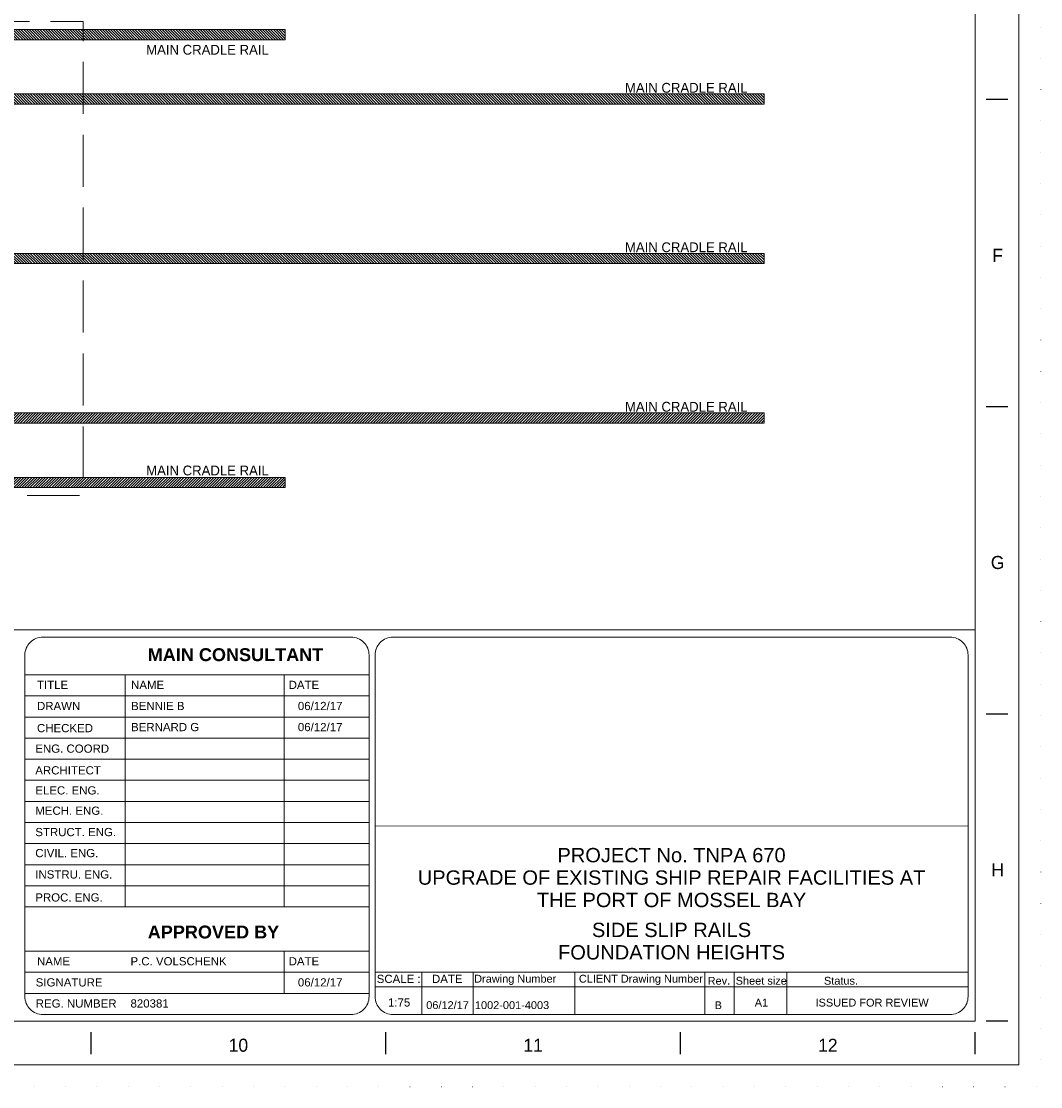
# Model space of a CAD drawing. Header units: millimetres. Extents: x 39621 to 102696, y -761809 to -717259.
# Tile 3 of 7: x 85165 to 102696, y -761809 to -743476. Entities that reach past the tile are written whole.
import ezdxf

# ---------------------------------------------------------------- set-up
doc = ezdxf.new("R2010")
doc.units = ezdxf.units.MM
doc.header["$MEASUREMENT"] = 0
for name, pattern in [('DGN Style 1', [538.500371, 0.896007, -537.604364]), ('DGN Style 3', [1254.410182, 896.007273, -358.402909]), ('DGN Style 6', [1704.205833, 0.896007, -358.402909, 627.205091, -358.402909, 0.896007, -358.402909])]:
    doc.linetypes.add(name, pattern=pattern)
doc.layers.add('01 Title Block', color=7, linetype='Continuous', lineweight=0)
doc.styles.get("Standard").update_dxf_attribs({"font": 'arial.ttf'})
doc.styles.add('Style-ENGINEERING', font='ENGINEERING.shx')
doc.styles.add('Swiss1', font='swiss.ttf', dxfattribs={"height": 1})
doc.styles.add('Swiss4', font='swiss.ttf', dxfattribs={"height": 4})

# ---------------------------------------------------------------- blocks, each defined once
blk = doc.blocks.new('*U92')
for p, q in [((202.7, -2.47), (202.7, 2.53)), ((270.29, -2.47), (270.29, 2.53)), ((337.87, -2.47), (337.87, 2.53)), ((405.45, -2.47), (405.45, 2.53))]:
    blk.add_line(p, q)
at = {"char_height": 3, "attachment_point": 5, "line_spacing_factor": 1.2, "style": 'Style-ENGINEERING'}
for s, insert in [('10', (236.49, -0.47)), ('11', (304.08, -0.47)), ('12', (371.66, -0.47))]:
    blk.add_mtext(s, dxfattribs=dict(at, insert=insert))
blk = doc.blocks.new('*U91')
for p, q in [((412.95, -70.47), (407.95, -70.47)), ((412.95, -140.97), (407.95, -140.97)), ((412.95, -211.47), (407.95, -211.47)), ((412.95, -281.97), (407.95, -281.97))]:
    blk.add_line(p, q)
at = {"color": 7, "linetype": 'Continuous', "lineweight": 0, "flags": 128}
blk.add_lwpolyline([(-415.55, 292.03), (415.45, 292.03), (415.45, -291.97), (-415.55, -291.97), (-415.55, 292.03)], close=True, dxfattribs=at)
at = {"color": 7, "linetype": 'Continuous', "lineweight": 13, "flags": 128}
blk.add_lwpolyline([(-405.55, 282.03), (405.45, 282.03), (405.45, -281.97), (-405.55, -281.97), (-405.55, 282.03)], close=True, dxfattribs=at)
blk.add_blockref('*U92', (0, -287))
at = {"char_height": 3, "attachment_point": 5, "line_spacing_factor": 1.2, "style": 'Style-ENGINEERING'}
for s, insert in [('F', (410.58, -106.22)), ('G', (410.58, -176.72)), ('H', (410.58, -247.22))]:
    blk.add_mtext(s, dxfattribs=dict(at, insert=insert))
blk = doc.blocks.new('*U53')
at = {"linetype": 'DGN Style 6', "lineweight": 0}
h = blk.add_hatch(dxfattribs=at)
h.set_pattern_fill('HATCH', color=5, style=0, pattern_type=2)
h.set_pattern_definition([(135, (18355.187, -3938.622), (-23.334524, -23.334524), [])])
h.paths.add_polyline_path([(18546.8, -4083.7), (-26985.8, -4083.7), (-26985.8, -4258.7), (18546.8, -4258.7)])
h = blk.add_hatch(dxfattribs=at)
h.set_pattern_fill('HATCH', color=5, style=0, pattern_type=2)
h.set_pattern_definition([(135, (26588.994, -5047.848), (-23.334524, -23.334524), [])])
h.paths.add_polyline_path([(26780.6, -5192.9), (-26985.8, -5192.9), (-26985.8, -5367.9), (26780.6, -5367.9)])
h = blk.add_hatch(dxfattribs=at)
h.set_pattern_fill('HATCH', color=5, style=0, pattern_type=2)
h.set_pattern_definition([(135, (26588.994, -7792.107), (-23.334524, -23.334524), [])])
h.paths.add_polyline_path([(26780.6, -7937.1), (-26985.8, -7937.1), (-26985.8, -8112.1), (26780.6, -8112.1)])
h = blk.add_hatch(dxfattribs=at)
h.set_pattern_fill('HATCH', color=5, style=0, pattern_type=2)
h.set_pattern_definition([(225, (26588.994, -11001.43), (-23.334524, 23.334524), [])])
h.paths.add_polyline_path([(26780.6, -10856.4), (-26985.8, -10856.4), (-26985.8, -10681.4), (26780.6, -10681.4)])
h = blk.add_hatch(dxfattribs=at)
h.set_pattern_fill('HATCH', color=5, style=0, pattern_type=2)
h.set_pattern_definition([(225, (18355.187, -12110.655), (-23.334524, 23.334524), [])])
h.paths.add_polyline_path([(18546.8, -11965.6), (-26985.8, -11965.6), (-26985.8, -11790.6), (18546.8, -11790.6)])
at = {"color": 7, "lineweight": 13}
blk.add_line((-30412.5, -14415.4), (30412.5, -14415.4), dxfattribs=at)
at = {"color": 7, "linetype": 'DGN Style 1', "lineweight": 0, "flags": 128}
blk.add_lwpolyline([(-31537.5, 22275), (31537.5, 22275), (31537.5, -22275), (-31537.5, -22275), (-31537.5, 22275)], close=True, dxfattribs=at)
at = {"color": 7, "linetype": 'DGN Style 3', "lineweight": 0, "flags": 128}
blk.add_lwpolyline([(-26886.6, -3944.6), (15068.2, -3944.6), (15068.2, -12104.6), (-26886.6, -12104.6), (-26886.6, -3944.6)], close=True, dxfattribs=at)
at = {"color": 5, "linetype": 'Continuous', "lineweight": 0, "flags": 128}
for points in [[(18546.8, -4083.7), (-26985.8, -4083.7), (-26985.8, -4258.7), (18546.8, -4258.7), (18546.8, -4083.7)], [(26780.6, -5192.9), (-26985.8, -5192.9), (-26985.8, -5367.9), (26780.6, -5367.9), (26780.6, -5192.9)], [(26780.6, -7937.1), (-26985.8, -7937.1), (-26985.8, -8112.1), (26780.6, -8112.1), (26780.6, -7937.1)], [(26780.6, -10856.4), (-26985.8, -10856.4), (-26985.8, -10681.4), (26780.6, -10681.4), (26780.6, -10856.4)], [(18546.8, -11965.6), (-26985.8, -11965.6), (-26985.8, -11790.6), (18546.8, -11790.6), (18546.8, -11965.6)]]:
    blk.add_lwpolyline(points, close=True, dxfattribs=at)
at = {"layer": '01 Title Block', "color": 7, "linetype": 'Continuous', "lineweight": 0}
for p, q in [((20090.2, -20723.9), (20090.2, -14847.8)), ((30288.9, -14847.8), (30288.9, -20723.9)), ((14069.1, -15187.8), (19987.9, -15187.8)), ((15794, -15187.8), (15794, -19180.5)), ((18527.1, -15187.8), (18527.1, -19180.5)), ((14069.1, -15550.8), (19987.9, -15550.8)), ((14069.1, -15913.7), (19987.9, -15913.7)), ((14069.1, -16276.7), (19987.9, -16276.7)), ((14069.1, -16639.7), (19987.9, -16639.7)), ((14069.1, -17002.7), (19987.9, -17002.7)), ((14069.1, -17365.6), (19987.9, -17365.6)), ((14069.1, -17728.6), (19987.9, -17728.6)), ((20090.2, -17785.8), (30288.9, -17792.7)), ((14069.1, -18091.6), (19987.9, -18091.6)), ((14069.1, -18454.6), (19987.9, -18454.6)), ((14069.1, -18817.5), (19987.9, -18817.5)), ((14069.1, -19180.5), (19987.9, -19180.5)), ((14069.1, -19943.8), (19987.9, -19943.8)), ((18527.1, -19943.8), (18527.1, -20669.8)), ((14069.1, -20306.8), (19987.9, -20306.8)), ((20090.2, -20306.8), (30288.9, -20306.8)), ((20897.5, -20306.8), (20897.5, -21032.7)), ((21776.1, -20306.8), (21776.1, -21032.7)), ((23525.7, -20306.8), (23525.7, -21032.7)), ((25763.8, -20306.8), (25763.8, -21032.7)), ((26267, -20306.8), (26267, -21032.7)), ((27172.6, -20306.8), (27172.6, -21032.7)), ((14069.1, -20669.8), (19987.9, -20669.8)), ((20090.2, -20558.4), (30288.9, -20558.4))]:
    blk.add_line(p, q, dxfattribs=at)
at = {"layer": '01 Title Block', "color": 7, "linetype": 'Continuous', "lineweight": 0, "flags": 128}
for points in [[(14378, -14538.9), (19679.1, -14538.9, -0.4142136), (19987.9, -14847.8), (19987.9, -20723.9, -0.4142136), (19679.1, -21032.7), (14378, -21032.7, -0.4142136), (14069.1, -20723.9), (14069.1, -14847.8, -0.4142136), (14378, -14538.9)], [(20399, -14538.9), (29980.1, -14538.9, -0.4142136), (30288.9, -14847.8), (30288.9, -20723.9, -0.4142136), (29980.1, -21032.7), (20399, -21032.7, -0.4142136), (20090.2, -20723.9), (20090.2, -14847.8, -0.4142136), (20399, -14538.9)]]:
    blk.add_lwpolyline(points, format="xyb", close=True, dxfattribs=at)
at = {"xscale": 74.99999999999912, "yscale": 74.99999999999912, "zscale": 74.99999999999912}
blk.add_blockref('*U91', (3.5, -2.2), dxfattribs=at)
at = {"char_height": 168.919, "attachment_point": 5, "line_spacing_factor": 0.9, "style": 'Style-ENGINEERING'}
for insert in [(17208.7, -4432.8), (25442.6, -5087.5), (25442.6, -7831.7), (25442.6, -10576), (17208.7, -11672.8)]:
    blk.add_mtext('MAIN CRADLE RAIL', dxfattribs=dict(at, insert=insert))
at = {"color": 7, "linetype": 'Continuous', "lineweight": 0, "attachment_point": 1, "line_spacing_factor": 0.938532}
for s, insert, char_height, width in [('CHECKED    ', (14276.7, -16034.3), 141.032, 896.684), ('BERNARD G', (15894.7, -16016.2), 141.03, 1677.052), ('P.C. VOLSCHENK', (15884.8, -20046.3), 141.032, 1677.052)]:
    blk.add_mtext(s, dxfattribs=dict(at, insert=insert, char_height=char_height, width=width))
at = {"color": 7, "char_height": 246.63, "width": 14543.772, "attachment_point": 2, "line_spacing_factor": 0.938532, "style": 'Swiss4'}
for s, insert in [('PROJECT No. TNPA 670\\PUPGRADE OF EXISTING SHIP REPAIR FACILITIES AT\\PTHE PORT OF MOSSEL BAY', (25189.5, -18167.2)), ('\\fArial|b0|i0|c00|p39;SIDE SLIP RAILS\\PFOUNDATION HEIGHTS', (25189.5, -19453.5))]:
    blk.add_mtext(s, dxfattribs=dict(at, insert=insert))
at = {"layer": '01 Title Block', "color": 7, "linetype": 'Continuous', "lineweight": 0, "style": 'Swiss1'}
for s, height, p in [('Drawing Number', 134.756, (21795, -20483.8)), ('CLIENT Drawing Number', 134.756, (23595.4, -20483.8)), ('Rev.', 134.76, (25810.6, -20519.4)), ('Sheet size ', 134.756, (26292.7, -20519.4)), ('Status.', 134.76, (27810.5, -20519.4)), ('A1', 134.76, (26619.8, -20895.8)), ('ISSUED FOR REVIEW', 134.756, (27665.9, -20895.8))]:
    blk.add_text(s, height=height, dxfattribs=at).set_placement(p)
at = {"layer": '01 Title Block', "color": 7, "linetype": 'Continuous', "lineweight": 0, "char_height": 222.347, "width": 3053.991, "attachment_point": 1, "line_spacing_factor": 0.938532, "style": 'Swiss1'}
for s, insert in [('\\fArial|b1|i0|c00|p39;MAIN CONSULTANT\\fArial|b0|i0|c00|p39; ', (16181.2, -14729.8)), ('\\fArial|b1|i0|c00|p39;APPROVED BY\\fArial|b0|i0|c00|p39; ', (16181.2, -19502.3))]:
    blk.add_mtext(s, dxfattribs=dict(at, insert=insert))
at = {"layer": '01 Title Block', "color": 7, "linetype": 'Continuous', "lineweight": 0, "attachment_point": 1, "line_spacing_factor": 0.938532}
for s, insert, char_height, width in [('TITLE \\fArial|b1|i0|c00|p39; ', (14276.7, -15290.2), 141.032, 1090.723), ('NAME \\fArial|b1|i0|c00|p39; ', (15894.7, -15290.2), 141.032, 1090.723), ('DATE  ', (18604.4, -15290.2), 141.03, 1090.723), ('DRAWN \\fArial|b1|i0|c00|p39;  ', (14276.7, -15653.2), 141.032, 1090.723), ('BENNIE B', (15894.7, -15653.2), 141.03, 1090.723), ('06/12/17', (18763.5, -15653.2), 141.03, 1090.723), ('06/12/17', (18763.5, -16016.2), 141.03, 1090.723), ('ENG. COORD\\fArial|b1|i0|c00|p39;  ', (14247.4, -16387.3), 141.032, 1312.902), ('ARCHITECT\\fArial|b1|i0|c00|p39;  ', (14247.4, -16760.8), 141.032, 1533.244), ('ELEC. ENG.\\fArial|b1|i0|c00|p39;  ', (14247.4, -17105.6), 141.032, 1381.238), ('MECH. ENG.\\fArial|b1|i0|c00|p39;  ', (14247.4, -17455), 141.032, 1381.238), ('STRUCT. ENG.\\fArial|b1|i0|c00|p39;  ', (14247.4, -17822.7), 141.032, 1528.297), ('CIVIL. ENG.\\fArial|b1|i0|c00|p39;  ', (14247.4, -18184.4), 141.032, 1528.297), ('INSTRU. ENG.\\fArial|b1|i0|c00|p39;  ', (14247.4, -18551.9), 141.032, 1528.297), ('PROC. ENG.\\fArial|b1|i0|c00|p39;  ', (14247.4, -18947.4), 141.032, 1528.297), ('NAME\\fArial|b1|i0|c00|p39;   ', (14276.7, -20046.3), 141.032, 1381.238), ('DATE \\fArial|b1|i0|c00|p39; ', (18604.4, -20046.3), 141.032, 1090.723), ('SCALE :\\fArial|b1|i0|c00|p39;     ', (20118.9, -20349.1), 141.032, 830.387), ('DATE \\fArial|b1|i0|c00|p39;     ', (21069.6, -20349.1), 141.032, 989.967), ('SIGNATURE\\fArial|b1|i0|c00|p39;    ', (14255, -20409.2), 141.032, 1381.238), ('06/12/17', (18763.5, -20409.2), 141.03, 1090.723), ('REG. NUMBER\\fArial|b1|i0|c00|p39;    ', (14255, -20772.2), 141.032, 1681.449), ('820381', (15884.8, -20772.2), 141.03, 1677.052), ('1:75', (20313, -20754.7), 141.03, 614.584)]:
    blk.add_mtext(s, dxfattribs=dict(at, insert=insert, char_height=char_height, width=width))
at = {"layer": '01 Title Block', "color": 7, "linetype": 'Continuous', "lineweight": 0, "char_height": 134.756, "attachment_point": 7, "line_spacing_factor": 0.6, "style": 'Swiss1'}
for s, insert in [('\\fArial|b0|i0|c00|p39;06/12/17', (20970.9, -20940.7)), ('\\fArial|b0|i0|c00|p39;1002-001-4003', (21807.9, -20940.7)), ('\\fArial|b0|i0|c00|p39;B', (25929.9, -20940.7))]:
    blk.add_mtext(s, dxfattribs=dict(at, insert=insert))

msp = doc.modelspace()

# ---------------------------------------------------------------- block references
at = {"color": 7, "linetype": 'DGN Style 6', "lineweight": 0}
msp.add_blockref('*U53', (71158.05, -739533.65), dxfattribs=at)

doc.saveas('drawing.dxf')
